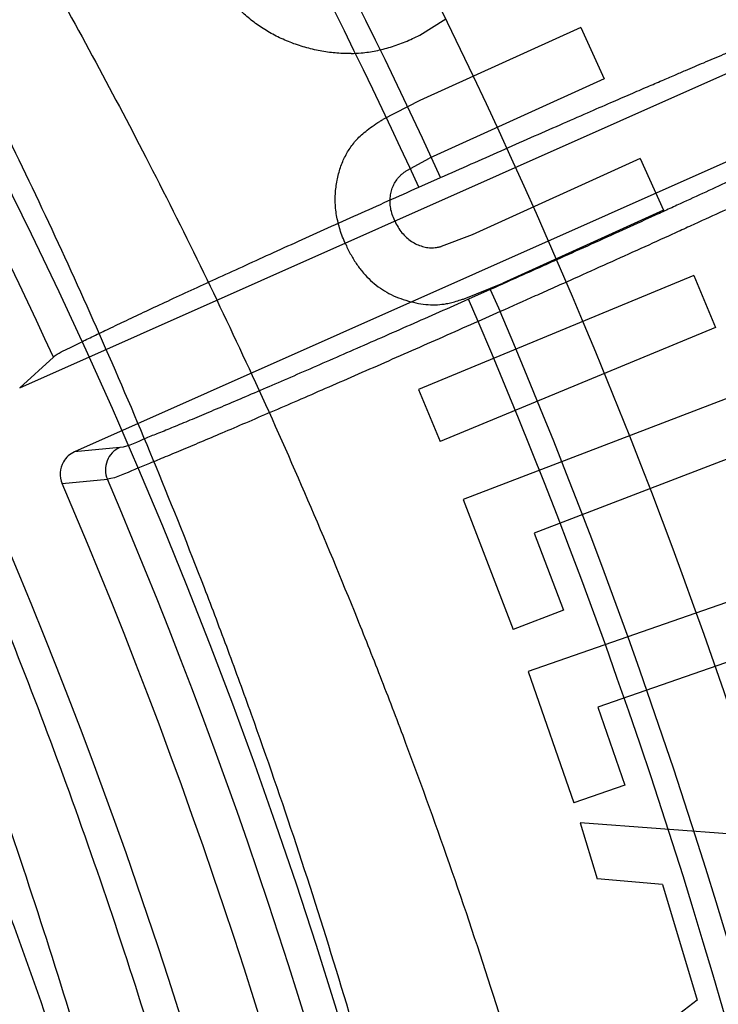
# Model space of a CAD drawing. Header units: millimetres. Extents: x 0 to 297, y 0 to 210.
# Tile 104 of 256: x 147.6602 to 147.7035, y 92.9767 to 93.0378. Entities that reach past the tile are written whole.
import ezdxf

# ---------------------------------------------------------------- set-up
doc = ezdxf.new("R2010")
doc.units = ezdxf.units.MM
doc.header["$LTSCALE"] = 16.335
doc.layers.get('0').update_dxf_attribs({"linetype": 'CONTINUOUS'})
doc.layers.add('01_GLOBAL', color=7, linetype='CONTINUOUS')
doc.layers.add('INTFCLR_144815', color=7, linetype='CONTINUOUS')

msp = doc.modelspace()

# ---------------------------------------------------------------- linework, layer by layer
at = {"color": 7, "linetype": 'Continuous'}
msp.add_circle((148.0808034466, 92.1164639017), 1.9, dxfattribs=at)
at = {"color": 9, "linetype": 'Continuous'}
msp.add_arc((148.0808034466, 92.1164639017), 1.8756493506, 92.9674534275, 177.0325465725, dxfattribs=at)
at = {"layer": '01_GLOBAL', "color": 7, "linetype": 'Continuous'}
msp.add_circle((148.0808034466, 92.1164639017), 1.925, dxfattribs=at)
at = {"layer": 'INTFCLR_144815', "color": 6, "linetype": 'Continuous'}
for p, q in [((147.6602058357, 93.0149311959), (147.7120899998, 93.0380315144)), ((147.6849868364, 93.0367956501), (147.686596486, 93.037814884)), ((147.694963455, 93.0372699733), (147.6849981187, 93.0327510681)), ((147.694963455, 93.0372699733), (147.6964103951, 93.0340792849)), ((147.6964103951, 93.0340792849), (147.6855917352, 93.0291745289)), ((147.7127412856, 93.0328483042), (147.663597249, 93.01096796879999)), ((147.6849981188, 93.0327510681), (147.6827048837, 93.0315695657)), ((147.6841824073, 93.0284121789), (147.6855917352, 93.029174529)), ((147.6986475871, 93.02914484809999), (147.6882296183, 93.02442188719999)), ((147.6986475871, 93.02914484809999), (147.7000945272, 93.02595415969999)), ((147.6849274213, 93.0273709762), (147.6862827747, 93.0279744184)), ((147.7000945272, 93.02595415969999), (147.690129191, 93.0214352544)), ((147.6882296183, 93.02442188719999), (147.6863197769, 93.023698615)), ((147.7019695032, 93.02190662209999), (147.6849141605, 93.0148388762)), ((147.7019695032, 93.02190662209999), (147.7033051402, 93.01868625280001)), ((147.6877410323, 93.0204612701), (147.690129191, 93.0214352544)), ((147.7033051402, 93.01868625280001), (147.6862497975, 93.01161850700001)), ((147.662290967, 93.0168399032), (147.6602058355, 93.014931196)), ((147.6849141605, 93.0148388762), (147.6862497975, 93.01161850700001)), ((147.7049049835, 93.01462614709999), (147.687678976, 93.00801474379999)), ((147.7061664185, 93.01134641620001), (147.6920682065, 93.0059366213)), ((147.687678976, 93.00801474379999), (147.6907732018, 92.9999564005)), ((147.6920680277, 93.0059370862), (147.6939008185, 93.00115847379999)), ((147.709102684, 93.0034115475), (147.6917060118, 92.99735665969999)), ((147.6939008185, 93.00115847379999), (147.6907732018, 92.9999564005)), ((147.7102526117, 93.00010272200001), (147.6960134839, 92.9951453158)), ((147.6917060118, 92.99735665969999), (147.6945368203, 92.9892204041)), ((147.6960134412, 92.9951454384), (147.6976941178, 92.9903185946)), ((147.6976941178, 92.9903185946), (147.6945368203, 92.9892204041)), ((147.6949351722, 92.9879875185), (147.6959777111, 92.98451486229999)), ((147.7145356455, 92.98648863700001), (147.6949351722, 92.9879875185)), ((147.7000254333, 92.98416611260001), (147.6959777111, 92.98451486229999)), ((147.7000254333, 92.98416611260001), (147.7021772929, 92.97700190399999)), ((147.7021772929, 92.97700190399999), (147.6989717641, 92.9745421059))]:
    msp.add_line(p, q, dxfattribs=at)
at = {"layer": 'INTFCLR_144815', "color": 9, "linetype": 'Continuous'}
for p, q in [((147.6893540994, 93.02103079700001), (147.6879986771, 93.0204273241)), ((147.6893540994, 93.02103079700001), (147.6899641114, 93.0196606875)), ((147.6886086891, 93.0190572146), (147.6879986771, 93.0204273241)), ((147.6899641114, 93.0196606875), (147.6886086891, 93.0190572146)), ((147.6664045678, 93.01123852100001), (147.663597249, 93.0109679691)), ((147.6628287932, 93.0090046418), (147.6656374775, 93.00927898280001))]:
    msp.add_line(p, q, dxfattribs=at)
at = {"layer": 'INTFCLR_144815', "color": 6, "linetype": 'Continuous'}
msp.add_circle((147.3556636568, 92.8766036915), 0.3190566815, dxfattribs=at)
for radius, start, end in [(0.4398395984, 313.9937911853, 154.5150993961), (0.3391361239, 316.9838592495, 43.0161407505), (0.3344853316, 339.6819480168, 23.3180519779)]:
    msp.add_arc((147.3556636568, 92.8766036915), radius, start, end, dxfattribs=at)
at = {"layer": 'INTFCLR_144815', "color": 9, "linetype": 'Continuous'}
for centre, radius, start, end in [((147.3556654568, 92.8766045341), 0.3681088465, 16.8926739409, 54.09645665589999), ((147.3556636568, 92.8766036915), 0.4212676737, 323.9261481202, 36.0738518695), ((147.3556636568, 92.87660369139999), 0.3298406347, 314.0862202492, 45.9137797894), ((147.3556636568, 92.8766036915), 0.3198467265, 314.0319604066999, 45.9680396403), ((147.3556636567, 92.87660369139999), 0.3636235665, 24.6002115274, 38.16750630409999), ((147.3556636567, 92.87660369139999), 0.3621400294, 24.6026704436, 38.1640956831), ((147.3556636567, 92.87660369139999), 0.337174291, 24.5770200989, 38.17193960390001), ((147.3556636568, 92.8766036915), 0.3636235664, 339.8324937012, 23.1675062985), ((147.3556636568, 92.8766036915), 0.3621400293, 339.8359043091, 23.1640956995), ((147.3556636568, 92.8766036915), 0.3371742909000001, 339.8280604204, 23.1719395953)]:
    msp.add_arc(centre, radius, start, end, dxfattribs=at)
at = {"layer": 'INTFCLR_144815', "color": 6, "linetype": 'Continuous'}
for points, knots in [([(147.5784687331, 92.65410377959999), (147.5781248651, 92.65411009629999), (147.5784667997, 92.6553861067), (147.5789335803, 92.6559818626), (147.5794381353, 92.656793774), (147.5799269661, 92.65749477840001), (147.5805020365, 92.6583039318), (147.581162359, 92.6592026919), (147.5819099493, 92.66020143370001), (147.5827456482, 92.66130133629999), (147.5836709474, 92.66250732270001), (147.5846879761, 92.6638247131), (147.5857985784, 92.6652591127), (147.5870029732, 92.6668144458), (147.5882990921, 92.66849222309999), (147.5896836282, 92.6702928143), (147.5911548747, 92.6722190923), (147.5927145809, 92.6742789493), (147.5943650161, 92.6764816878), (147.596103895, 92.67883130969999), (147.5979255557, 92.6813277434), (147.599823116, 92.6839695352), (147.6017910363, 92.68675738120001), (147.6038223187, 92.689690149), (147.6059091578, 92.6927656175), (147.6080430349, 92.6959804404), (147.610214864, 92.6993301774), (147.6124151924, 92.7028094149), (147.6146343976, 92.70641190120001), (147.6168628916, 92.71013072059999), (147.6190913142, 92.71395848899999), (147.6213106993, 92.7178875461), (147.6235126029, 92.7219101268), (147.6256891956, 92.72601851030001), (147.6278333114, 92.73020512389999), (147.6299384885, 92.73446266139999), (147.631998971, 92.73878415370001), (147.6340096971, 92.7431630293), (147.635966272, 92.7475931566), (147.6378649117, 92.7520688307), (147.6397023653, 92.75658470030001), (147.6414762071, 92.7611366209), (147.6431808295, 92.76571122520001), (147.6448144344, 92.7703031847), (147.6463777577, 92.7749136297), (147.6478725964, 92.77954824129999), (147.6492992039, 92.7842086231), (147.6506556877, 92.7888890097), (147.651941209, 92.79358669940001), (147.653154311, 92.79829575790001), (147.6542942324, 92.8030117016), (147.6553612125, 92.8077336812), (147.656355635, 92.81246156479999), (147.6572778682, 92.8171953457), (147.6581281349, 92.82193449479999), (147.6589065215, 92.8266777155), (147.6596131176, 92.831423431), (147.6602481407, 92.8361706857), (147.6608118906, 92.84091921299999), (147.6613046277, 92.8456686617), (147.6617265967, 92.8504187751), (147.6620780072, 92.8551692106), (147.6623590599, 92.8599199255), (147.662569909, 92.86467073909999), (147.6627106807, 92.8694216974), (147.6627814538, 92.87417265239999), (147.6627822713, 92.87892366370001), (147.6627131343, 92.88367460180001), (147.6625740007, 92.8884255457), (147.6623647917, 92.8931763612), (147.6620853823, 92.8979270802), (147.6617356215, 92.9026774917), (147.6613153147, 92.90742751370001), (147.6608242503, 92.91217686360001), (147.6602621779, 92.9169253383), (147.6596288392, 92.921672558), (147.6589239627, 92.9264180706), (147.6581472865, 92.93116125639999), (147.6572985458, 92.9359014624), (147.6563774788, 92.9406379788), (147.6553839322, 92.9453695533), (147.654317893, 92.950094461), (147.6531794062, 92.9548110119), (147.6519684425, 92.9595180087), (147.6506848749, 92.96421469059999), (147.6493287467, 92.9688997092), (147.6479004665, 92.97357066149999), (147.6464007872, 92.97822446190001), (147.6448306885, 92.98285783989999), (147.6431912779, 92.987467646), (147.6414839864, 92.9920503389), (147.6397106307, 92.9966019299), (147.6378734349, 93.00111803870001), (147.6359750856, 93.0055938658), (147.6340187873, 93.01002417), (147.6320083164, 93.01440325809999), (147.6299480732, 93.0187249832), (147.6278431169, 93.02298277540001), (147.6256991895, 93.02716968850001), (147.623522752, 93.0312784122), (147.6213209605, 93.0353013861), (147.6191016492, 93.0392308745), (147.6168732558, 93.0430591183), (147.6146447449, 93.04677845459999), (147.6124254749, 93.0503814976), (147.6102250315, 93.0538613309), (147.6080530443, 93.0572116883), (147.6059189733, 93.0604271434), (147.6038319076, 93.0635032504), (147.6018003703, 93.06643665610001), (147.5998321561, 93.0692251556), (147.5979341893, 93.0718677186), (147.5961124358, 93.07436445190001), (147.5943718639, 93.076716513), (147.5927164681, 93.07892596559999), (147.5911492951, 93.0809956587), (147.5896725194, 93.0829290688), (147.5882875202, 93.0847301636), (147.5869950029, 93.086403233), (147.5857951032, 93.08795275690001), (147.5846874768, 93.08938331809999), (147.5836714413, 93.09069941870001), (147.5827460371, 93.0919055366), (147.5819101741, 93.0930056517), (147.5811625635, 93.0940044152), (147.5805021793, 93.0949032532), (147.57992705, 93.09571248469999), (147.5794381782, 93.0964135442), (147.5789336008, 93.0972254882), (147.5784668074, 93.0978212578), (147.578124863, 93.0990972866), (147.5784687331, 93.0991036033)], [0, 0, 0, 0, 0.0021236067, 0.0044659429, 0.005996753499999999, 0.007775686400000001, 0.0098091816, 0.0121043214, 0.0146687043, 0.0175100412, 0.0206343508, 0.0240542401, 0.0277864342, 0.0318356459, 0.0362005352, 0.040877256, 0.0458603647, 0.0511668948, 0.0568307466, 0.06285557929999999, 0.0692156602, 0.07591263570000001, 0.0829392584, 0.09028590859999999, 0.0979403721, 0.1058876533, 0.114110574, 0.1225900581, 0.1313055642, 0.140235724, 0.1493588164, 0.1586532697, 0.1680981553, 0.1776734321, 0.1873601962, 0.1971407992, 0.2069991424, 0.2169205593, 0.2268918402, 0.236901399, 0.2469387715, 0.256994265, 0.2670652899, 0.2770813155, 0.2870874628, 0.2971238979, 0.3071487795, 0.3171804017, 0.3272115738, 0.3372204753, 0.347205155, 0.3571681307, 0.3671107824, 0.3770356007, 0.3869457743, 0.396839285, 0.4067137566, 0.4165706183, 0.4264117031, 0.436238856, 0.4460529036, 0.4558561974, 0.465649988, 0.4754369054, 0.4852183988, 0.4949970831, 0.5047743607, 0.514552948, 0.5243342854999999, 0.5341210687, 0.5439147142, 0.5537177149, 0.5635313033, 0.5733577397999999, 0.5831983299, 0.5930548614, 0.6029285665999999, 0.6128203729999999, 0.6227310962, 0.6326618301, 0.642613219, 0.6525827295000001, 0.6625684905, 0.6725713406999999, 0.6825918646, 0.692631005, 0.7026858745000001, 0.7127502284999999, 0.7228203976, 0.7328919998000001, 0.7429592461, 0.7530154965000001, 0.7630529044, 0.7730624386, 0.783033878, 0.7929554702, 0.8028140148, 0.8125949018, 0.8222819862, 0.8318577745, 0.8413032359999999, 0.8505983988, 0.8597223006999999, 0.868653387, 0.8773699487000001, 0.8858505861, 0.894074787, 0.9020233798, 0.9096791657, 0.9170272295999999, 0.9240552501, 0.9307537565, 0.9371162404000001, 0.9431389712, 0.9488208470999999, 0.9541629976, 0.959168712, 0.963842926, 0.9681919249, 0.9722229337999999, 0.9759438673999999, 0.9793632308, 0.9824892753, 0.9853304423, 0.9878949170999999, 0.9901903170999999, 0.992224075, 0.994003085, 0.9955339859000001, 0.9978763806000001, 1, 1, 1, 1]), ([(147.5857237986, 93.0916036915), (147.5853758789, 93.0916036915), (147.5856994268, 93.09031299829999), (147.5861425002, 93.0896962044), (147.5866231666, 93.08886737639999), (147.5870888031, 93.0881506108), (147.587636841, 93.0873240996), (147.5882660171, 93.08640637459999), (147.5889780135, 93.08538740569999), (147.5897734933, 93.08426604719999), (147.590653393, 93.08303795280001), (147.5916183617, 93.0816995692), (147.592668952, 93.0802468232), (147.5938053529, 93.07867577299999), (147.5950274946, 93.076982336), (147.5963347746, 93.0751626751), (147.5977261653, 93.0732130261), (147.5991999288, 93.0711300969), (147.6007536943, 93.06891097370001), (147.6023842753, 93.0665534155), (147.6040876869, 93.06405588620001), (147.605859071, 93.0614177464), (147.6076927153, 93.05863933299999), (147.6095821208, 93.05572198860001), (147.6115200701, 93.0526681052), (147.6134987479, 93.04948109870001), (147.6155098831, 93.0461653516), (147.6175449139, 93.0427261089), (147.6195951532, 93.0391693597), (147.6216519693, 93.0355016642), (147.6237069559, 93.0317299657), (147.6257520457, 93.0278614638), (147.6277796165, 93.02390347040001), (147.6297825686, 93.0198632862), (147.6317543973, 93.01574804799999), (147.633689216, 93.01156464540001), (147.635581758, 93.0073196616), (147.6374273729, 93.0030193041), (147.6392219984, 92.99866937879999), (147.6409621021, 92.9942753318), (147.6426447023, 92.9898420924), (147.6442672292, 92.9853743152), (147.6458276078, 92.98087605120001), (147.6473240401, 92.9763512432), (147.6487551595, 92.9718031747), (147.6501197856, 92.9672351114), (147.6514170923, 92.9626496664), (147.6526463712, 92.958049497), (147.6538071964, 92.9534366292), (147.6548992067, 92.948813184), (147.6559222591, 92.944180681), (147.6568762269, 92.9395408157), (147.6577611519, 92.9348946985), (147.6585770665, 92.9302436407), (147.6593241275, 92.92558837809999), (147.6600024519, 92.92092994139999), (147.6606122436, 92.91626881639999), (147.6611536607, 92.9116057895), (147.6616269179, 92.90694109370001), (147.662032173, 92.9022753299), (147.6623696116, 92.897608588), (147.6626393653, 92.8929413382), (147.6628415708, 92.8882735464), (147.6629763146, 92.88360558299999), (147.6630436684, 92.8789373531), (147.6630436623, 92.8742691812), (147.6629762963, 92.8696009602), (147.6628415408, 92.8649330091), (147.662639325, 92.8602652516), (147.6623695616, 92.85559802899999), (147.6620321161, 92.85093134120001), (147.6616268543, 92.84626561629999), (147.6611535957, 92.84160099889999), (147.6606121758, 92.8369380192), (147.6600023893, 92.8322769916), (147.659324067, 92.8276186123), (147.6585770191, 92.82296346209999), (147.6577611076, 92.8183124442), (147.6568762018, 92.81366644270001), (147.6559222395, 92.80902661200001), (147.6548992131, 92.8043942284), (147.6538072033, 92.79977078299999), (147.6526464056, 92.79515801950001), (147.6514171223, 92.79055782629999), (147.6501198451, 92.7859724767), (147.6487552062, 92.7814043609), (147.6473241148, 92.7768563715), (147.6458276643, 92.77233149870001), (147.6442673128, 92.76783330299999), (147.6426447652, 92.76336546), (147.6409621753, 92.7589322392), (147.6392220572, 92.7545381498), (147.6374274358, 92.7501882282), (147.6355818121, 92.7458878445), (147.6336892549, 92.7416428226), (147.6317544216, 92.73745938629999), (147.6297825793, 92.7333441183), (147.6277796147, 92.7293039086), (147.6257520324, 92.7253458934), (147.6237069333, 92.7214773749), (147.6216519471, 92.71770567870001), (147.6195951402, 92.7140380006), (147.6175449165, 92.7104812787), (147.6155099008, 92.70704206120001), (147.613498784, 92.7037263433), (147.6115201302, 92.7005393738), (147.6095822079, 92.69748553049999), (147.6076928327, 92.6945682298), (147.6058592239, 92.6917898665), (147.6040878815, 92.68915178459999), (147.6023844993, 92.6866542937), (147.6007539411, 92.684296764), (147.5992001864, 92.68207765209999), (147.5977264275, 92.6799947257), (147.5963350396, 92.67804507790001), (147.5950277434, 92.6762253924), (147.5938055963, 92.6745319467), (147.5926691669, 92.6729608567), (147.5916185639, 92.67150809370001), (147.5906535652, 92.67016966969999), (147.5897736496, 92.6689415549), (147.5889781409, 92.6678201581), (147.5882661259, 92.6668011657), (147.5876369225, 92.6658834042), (147.5870888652, 92.6650568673), (147.5866232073, 92.664340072), (147.5861425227, 92.6635112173), (147.585699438, 92.66289440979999), (147.5853758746, 92.66160369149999), (147.5857237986, 92.66160369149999)], [0, 0, 0, 0, 0.0022415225, 0.0046949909, 0.0062948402, 0.0081515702, 0.0102713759, 0.0126610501, 0.0153273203, 0.0182777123, 0.0215194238, 0.0250604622, 0.0289080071, 0.0330699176, 0.0375525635, 0.0423627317, 0.0475050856, 0.0529841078, 0.05880161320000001, 0.0649581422, 0.07145189, 0.07827835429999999, 0.08543053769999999, 0.0928988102, 0.1006709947, 0.1087324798, 0.1170666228, 0.1256550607, 0.1344781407, 0.1435153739, 0.1527460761, 0.1621498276, 0.1717063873, 0.1813963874, 0.1912015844, 0.2011049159, 0.2110906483, 0.2211444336, 0.2312534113, 0.241406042, 0.2515916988, 0.2618021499, 0.2720286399, 0.2822654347, 0.2925056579, 0.3027455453, 0.312979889, 0.3232065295, 0.3334216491, 0.3436244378, 0.3538122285, 0.3639852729, 0.3741416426, 0.3842825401, 0.3944068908, 0.4045165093, 0.4146106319, 0.4246916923, 0.4347594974, 0.444816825, 0.4548636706, 0.4649030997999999, 0.474935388, 0.4849637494, 0.494988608, 0.5050132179, 0.5150380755, 0.5250663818, 0.5350986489, 0.5451379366, 0.5551847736, 0.565241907, 0.5753096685, 0.5853904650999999, 0.5954845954, 0.6055938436, 0.615718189, 0.6258587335, 0.636015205, 0.6461877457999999, 0.6563757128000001, 0.6665780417, 0.6767934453, 0.6870195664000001, 0.6972543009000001, 0.7074936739, 0.7177343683, 0.7279706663, 0.7381976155, 0.7484076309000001, 0.7585937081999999, 0.7687462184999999, 0.7788551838, 0.7889090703, 0.7988948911, 0.808798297, 0.8186035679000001, 0.82829363, 0.8378502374, 0.8472540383, 0.8564847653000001, 0.8655219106, 0.8743449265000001, 0.8829333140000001, 0.8912673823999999, 0.8993287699, 0.9071008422, 0.9145690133, 0.9217210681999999, 0.9285473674, 0.9350409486, 0.9411974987, 0.9470149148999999, 0.9524939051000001, 0.9576363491, 0.9624464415, 0.9669292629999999, 0.9710911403, 0.9749388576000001, 0.9784798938, 0.9817217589, 0.9846721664, 0.9873385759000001, 0.9897282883, 0.9918482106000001, 0.9937049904, 0.9953049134, 0.9977584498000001, 1, 1, 1, 1]), ([(147.6636860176, 92.87660369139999), (147.6636860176, 92.8782804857), (147.6636600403, 92.8816344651), (147.6635431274, 92.88666501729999), (147.6633482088, 92.89169513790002), (147.6630751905, 92.89672457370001), (147.6627239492, 92.9017529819), (147.6622943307, 92.9067800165), (147.6617861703, 92.9118051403), (147.6611992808, 92.9168278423), (147.6605334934, 92.9218473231), (147.6597886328, 92.9268628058), (147.6589645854, 92.93187312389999), (147.6580612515, 92.9368771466), (147.6570786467, 92.9418732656), (147.6560168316, 92.9468598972), (147.654876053, 92.95183488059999), (147.6536566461, 92.9567960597), (147.6523592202, 92.9617406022), (147.6509845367, 92.96666563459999), (147.6495337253, 92.97156755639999), (147.6480081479, 92.97644266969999), (147.6464096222, 92.98128656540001), (147.6447403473, 92.9860945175), (147.6430030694, 92.99086114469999), (147.6412010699, 92.9955806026), (147.6393382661, 93.0002464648), (147.6374192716, 93.00485172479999), (147.6354494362, 93.00938884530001), (147.633434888, 93.01384978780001), (147.6313825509, 93.0182260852), (147.629300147, 93.02250892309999), (147.6271961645, 93.0266892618), (147.6250797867, 93.0307579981), (147.6229607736, 93.03470617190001), (147.6208493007, 93.03852519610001), (147.6187557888, 93.0422070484), (147.6166906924, 93.04574449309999), (147.6146642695, 93.0491312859), (147.612686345, 93.0523623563), (147.6107660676, 93.0554339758), (147.6089118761, 93.0583435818), (147.6071314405, 93.06108967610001), (147.6054316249, 93.0636717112), (147.6038179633, 93.06609072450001), (147.6022945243, 93.06834936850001), (147.6008639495, 93.0704517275), (147.599527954, 93.0724025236), (147.5982875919, 93.07420671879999), (147.5971433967, 93.07586935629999), (147.5960957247, 93.0773950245), (147.5951440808, 93.07878911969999), (147.594289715, 93.08005332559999), (147.5935275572, 93.0811998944), (147.5928718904, 93.0822063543), (147.5921312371, 93.08338835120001), (147.5915370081, 93.0843794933), (147.5904287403, 93.08650095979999), (147.5910646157, 93.0865120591)], [0, 0, 0, 0, 0.0222607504, 0.0445259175, 0.0667999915, 0.0890869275, 0.1113912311, 0.1337160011, 0.1560653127, 0.1784412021, 0.2008472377, 0.2232837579, 0.2457532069, 0.2682540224, 0.2907870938, 0.3133484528, 0.3359368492, 0.3585452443, 0.3811695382, 0.4037989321, 0.4264253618, 0.449034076, 0.4716120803, 0.4941403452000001, 0.5165983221, 0.5389621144, 0.56120409, 0.583292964, 0.605193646, 0.6268674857, 0.6482720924, 0.6693618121, 0.6900881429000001, 0.7104002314, 0.7302460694, 0.7495737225, 0.7683324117, 0.7864733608, 0.8039516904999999, 0.8207275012, 0.8367665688, 0.8520421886, 0.8665309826, 0.8802146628, 0.8930816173, 0.9051346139, 0.9163830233, 0.9268408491, 0.9365240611, 0.9454496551, 0.95363472, 0.9610964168, 0.9678511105, 0.9739142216, 0.9793007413, 0.9840264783, 0.9915569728, 1, 1, 1, 1]), ([(147.6784438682, 92.8766036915), (147.6784438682, 92.87979092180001), (147.6783441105, 92.88616878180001), (147.6778959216, 92.8957324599), (147.6771473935, 92.90529317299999), (147.6760969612, 92.9148483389), (147.6747420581, 92.9243943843), (147.673080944, 92.9339256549), (147.6711107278, 92.9434335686), (147.6688305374, 92.95290712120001), (147.6662395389, 92.9623313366), (147.6633404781, 92.97168751), (147.6601376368, 92.9809511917), (147.6566415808, 92.99009304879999), (147.6528667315, 92.9990760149), (147.6488373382, 93.00785824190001), (147.644584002, 93.0163887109), (147.6401506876, 93.0246114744), (147.6355911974, 93.0324652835), (147.6309694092, 93.0398874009), (147.6263583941, 93.0468189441), (147.6218346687, 93.0532073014), (147.6174746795, 93.05901366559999), (147.6133454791, 93.06421341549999), (147.6095065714, 93.06880252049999), (147.6059986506, 93.07278918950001), (147.6028503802, 93.0761974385), (147.6000765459, 93.0790546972), (147.5976814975, 93.08140269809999), (147.5956644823, 93.08325365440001), (147.5940163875, 93.084698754), (147.5925791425, 93.08573158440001), (147.5916296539, 93.0865219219), (147.5910646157, 93.0865120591)], [0, 0, 0, 0, 0.0408499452, 0.0817377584, 0.1226908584, 0.1637418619, 0.2049215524, 0.2462459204, 0.2877224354, 0.329349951, 0.3711123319, 0.4129705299, 0.4548685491, 0.4967167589, 0.5383929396, 0.579731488, 0.6205367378, 0.6605415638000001, 0.6994421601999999, 0.7369113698, 0.7725873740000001, 0.8061275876, 0.8372253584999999, 0.8656390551, 0.8912193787, 0.9139002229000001, 0.9336943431, 0.9506758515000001, 0.9649483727, 0.9766362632, 0.9858655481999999, 0.9927569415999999, 1, 1, 1, 1]), ([(147.6807354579, 93.0356593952), (147.680636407, 93.0356567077), (147.6802286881, 93.03565271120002), (147.6795067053, 93.0357021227), (147.678571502, 93.0358554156), (147.6776410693, 93.0360984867), (147.6767377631, 93.0364257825), (147.675883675, 93.03683122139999), (147.6750892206, 93.0373104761), (147.6743586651, 93.03786741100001), (147.6736876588, 93.0384939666), (147.6730749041, 93.0391916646), (147.672526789, 93.03996631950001), (147.6722176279, 93.0405260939), (147.6720608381, 93.04080998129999)], [0, 0, 0, 0, 0.0279432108, 0.1149832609, 0.2037022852, 0.2949121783, 0.3858421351, 0.4743139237, 0.5611811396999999, 0.647067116, 0.7329580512, 0.8197236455, 0.9085735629, 1, 1, 1, 1]), ([(147.6862827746, 93.0279744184), (147.6869097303, 93.02825355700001), (147.6881563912, 93.0288075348), (147.6900183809, 93.0296317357), (147.6918582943, 93.0304429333), (147.6936444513, 93.0312271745), (147.6952983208, 93.0319502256), (147.6967551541, 93.03258445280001), (147.6979946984, 93.03312194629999), (147.6990523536, 93.0335788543), (147.6999619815, 93.0339704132), (147.7007478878, 93.0343075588), (147.7016076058, 93.0346751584), (147.7026158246, 93.0351043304), (147.7036251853, 93.03553094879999), (147.7044998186, 93.0358979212), (147.7052152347, 93.0361959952), (147.7059600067, 93.03650417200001), (147.7067166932, 93.03681160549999), (147.7074496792, 93.037111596), (147.7082945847, 93.03741933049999), (147.7088762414, 93.0377150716), (147.7092629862, 93.03775319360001)], [0, 0, 0, 0, 0.08242212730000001, 0.1638387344, 0.2445502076, 0.3239160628, 0.3981194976, 0.4613297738, 0.5147404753, 0.5603798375, 0.5996984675, 0.6336767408, 0.6630843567, 0.7119917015, 0.7652757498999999, 0.7946902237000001, 0.8259040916, 0.8583580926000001, 0.8914797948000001, 0.9240364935, 0.9533274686, 1, 1, 1, 1]), ([(147.680735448, 93.035659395), (147.6809433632, 93.035665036), (147.6814593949, 93.03569782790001), (147.6822822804, 93.03581004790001), (147.683195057, 93.03604689), (147.6841050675, 93.03636653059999), (147.6846900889, 93.03665123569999), (147.6849868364, 93.0367956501)], [0, 0, 0, 0, 0.1405830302, 0.3491607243, 0.5604605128, 0.7770470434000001, 1, 1, 1, 1]), ([(147.6804013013, 93.0238319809), (147.68033669, 93.02398221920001), (147.6802093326, 93.0242783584), (147.6800472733, 93.02472803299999), (147.6799271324, 93.0251781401), (147.6798322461, 93.02562360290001), (147.6797728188, 93.0260663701), (147.6797465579, 93.02650534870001), (147.6797535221, 93.0269420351), (147.6797960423, 93.02737304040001), (147.6798609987, 93.0277947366), (147.679955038, 93.0281994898), (147.6800685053, 93.0285872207), (147.6802107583, 93.02895476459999), (147.6803743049, 93.0293063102), (147.6805625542, 93.02963904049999), (147.6807766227, 93.0299536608), (147.6810172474, 93.03025608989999), (147.6813034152, 93.030553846), (147.6816508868, 93.0308472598), (147.6820566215, 93.0311509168), (147.6824148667, 93.0313923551), (147.6826390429, 93.0315300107), (147.6827048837, 93.0315695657)], [0, 0, 0, 0, 0.0547665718, 0.1079520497, 0.1598974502, 0.2106654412, 0.2603956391, 0.3093540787, 0.3578195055, 0.4064915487, 0.454292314, 0.500609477, 0.5455564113, 0.5894764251, 0.6324628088, 0.6753072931, 0.7173515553, 0.7597836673, 0.8046006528, 0.8554091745, 0.9119025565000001, 0.9742780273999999, 1, 1, 1, 1]), ([(147.6834361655, 93.02529005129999), (147.6833820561, 93.02541993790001), (147.6832769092, 93.02567233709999), (147.6831800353, 93.0260594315), (147.6831407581, 93.02643704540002), (147.6831609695, 93.02680046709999), (147.6832254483, 93.02714903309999), (147.6833457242, 93.0274725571), (147.6835106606, 93.0277715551), (147.6836908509, 93.0279960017), (147.6838631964, 93.02817071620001), (147.6840181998, 93.0282937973), (147.6841283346, 93.02837422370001), (147.6841824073, 93.0284121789)], [0, 0, 0, 0, 0.1197690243, 0.2327385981, 0.3386455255, 0.442053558, 0.5418769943, 0.6395638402, 0.7348567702, 0.8316298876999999, 0.8837909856, 0.9437009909, 1, 1, 1, 1]), ([(147.662290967, 93.0168399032), (147.6625767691, 93.0171015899), (147.6631887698, 93.0173368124), (147.6640106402, 93.0177736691), (147.6648218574, 93.0181639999), (147.6657693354, 93.018622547), (147.6668566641, 93.0191386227), (147.6680749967, 93.0197120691), (147.6694114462, 93.0203354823), (147.6708543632, 93.02100387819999), (147.6723942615, 93.02171276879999), (147.674024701, 93.0224592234), (147.6757313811, 93.0232366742), (147.6774978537, 93.0240376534), (147.6793078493, 93.0248548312), (147.6811533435, 93.0256846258), (147.6830298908, 93.0265250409), (147.6842916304, 93.0270879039), (147.6849274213, 93.0273709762)], [0, 0, 0, 0, 0.0465541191, 0.0763285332, 0.1123717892, 0.1545293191, 0.2028451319, 0.2569462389, 0.3163051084, 0.3800089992, 0.4479896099, 0.5199649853, 0.5954373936, 0.6732964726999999, 0.7529810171, 0.83401945, 0.9163894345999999, 1, 1, 1, 1]), ([(147.6834361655, 93.02529005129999), (147.6835018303, 93.0251568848), (147.6836299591, 93.024897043), (147.6838778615, 93.0245509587), (147.6841574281, 93.0242514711), (147.6844744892, 93.02401344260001), (147.6848046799, 93.0238220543), (147.6851477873, 93.0236947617), (147.6854939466, 93.0236220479), (147.6857919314, 93.0236097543), (147.6860452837, 93.02364307), (147.6862038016, 93.0236710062), (147.6862985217, 93.0236933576), (147.6863197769, 93.023698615)], [0, 0, 0, 0, 0.1237830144, 0.2415321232, 0.3540067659, 0.4644922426, 0.5713029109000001, 0.6716071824, 0.7686045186, 0.8657117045, 0.9187338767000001, 0.9817181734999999, 1, 1, 1, 1]), ([(147.6804013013, 93.0238319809), (147.680507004, 93.02360951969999), (147.6807121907, 93.02317768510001), (147.6810846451, 93.0225842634), (147.6814870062, 93.0220550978), (147.6819291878, 93.0215920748), (147.6824135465, 93.0211951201), (147.682940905, 93.0208545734), (147.6835138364, 93.0205728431), (147.6841217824, 93.0203532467), (147.6847397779, 93.02019665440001), (147.6853472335, 93.0200995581), (147.685934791, 93.0200781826), (147.686418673, 93.0201121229), (147.6868181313, 93.02018931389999), (147.6871613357, 93.02027550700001), (147.687472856, 93.0203729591), (147.6876715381, 93.0204379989), (147.6877410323, 93.0204612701)], [0, 0, 0, 0, 0.0825088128, 0.1601634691, 0.2343808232, 0.3050485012, 0.3742711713, 0.44384679, 0.5150463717, 0.5878372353, 0.6601364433, 0.7285058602, 0.7936449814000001, 0.8568596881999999, 0.890605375, 0.9299221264, 0.9754314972, 1, 1, 1, 1]), ([(147.6886086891, 93.0190572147), (147.6879615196, 93.0187697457), (147.6866677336, 93.0181962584), (147.6847346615, 93.0173426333), (147.6828254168, 93.0165026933), (147.6809625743, 93.0156863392), (147.679162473, 93.0149010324), (147.6774355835, 93.0141511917), (147.6757881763, 93.0134393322), (147.6742305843, 93.01276993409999), (147.6727770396, 93.0121490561), (147.6714383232, 93.01158183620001), (147.670222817, 93.011070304), (147.6691353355, 93.0106204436), (147.6681871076, 93.0102243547), (147.6670387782, 93.0097912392), (147.6662329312, 93.0093476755), (147.6656374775, 93.00927898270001)], [0, 0, 0, 0, 0.0850793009, 0.1700271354, 0.2538838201, 0.3356804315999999, 0.4143844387, 0.489840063, 0.5618710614, 0.6299984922, 0.6935260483, 0.7517685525, 0.8046844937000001, 0.8519493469, 0.8932142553, 0.9279852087, 1, 1, 1, 1]), ([(147.663597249, 93.01096796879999), (147.6633164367, 93.01084294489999), (147.662702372, 93.01031231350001), (147.6626506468, 93.0094179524), (147.6628287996, 93.0090046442)], [0, 0, 0, 0, 0.4058146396, 1, 1, 1, 1]), ([(147.6664045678, 93.01123852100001), (147.666058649, 93.0110841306), (147.6654664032, 93.01047598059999), (147.6654885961, 93.00962766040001), (147.6656374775, 93.00927898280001)], [0, 0, 0, 0, 0.4997862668, 1, 1, 1, 1])]:
    msp.add_open_spline(points, degree=3, knots=knots, dxfattribs=at)
at = {"layer": 'INTFCLR_144815', "color": 9, "linetype": 'Continuous'}
for points, knots in [([(147.6003967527, 93.0983297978), (147.6002699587, 93.0982222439), (147.6003543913, 93.0975835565), (147.6007976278, 93.0966849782), (147.6016355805, 93.0951843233), (147.6035026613, 93.09230168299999), (147.6055302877, 93.0893705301), (147.6075204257, 93.0865137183), (147.6091591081, 93.0841641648), (147.612407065, 93.0794932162), (147.6174934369, 93.0720246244), (147.6221738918, 93.0647896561), (147.625472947, 93.05947430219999), (147.6278293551, 93.05560654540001), (147.6320856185, 93.0484104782), (147.63816525, 93.03742805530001), (147.6439951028, 93.02576471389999), (147.6479689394, 93.0170858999), (147.650242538, 93.01187456), (147.6536751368, 93.00373557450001), (147.6585611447, 92.9910420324), (147.6643285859, 92.97333743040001), (147.668442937, 92.9578552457), (147.6709195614, 92.94660942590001), (147.6722257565, 92.9399834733), (147.6740667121, 92.92984796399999), (147.6762781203, 92.91436760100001), (147.6773991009, 92.9004819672), (147.6777474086, 92.8934645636)], [0, 0, 0, 0, 0.0022439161, 0.0070120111, 0.0145616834, 0.0248857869, 0.0536624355, 0.0624935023, 0.07189207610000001, 0.0923184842, 0.1392770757, 0.19383471, 0.2085944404, 0.2237059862, 0.2549574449, 0.3214227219, 0.3930725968, 0.4308712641, 0.4502345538, 0.469804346, 0.5500822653, 0.6337070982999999, 0.7209882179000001, 0.7661541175, 0.7890968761, 0.8121288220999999, 0.9051772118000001, 1, 1, 1, 1]), ([(147.6828247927, 92.8933478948), (147.6824699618, 92.90031727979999), (147.6813310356, 92.9141090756), (147.6790847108, 92.92948083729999), (147.6772117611, 92.9395435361), (147.675886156, 92.94612390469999), (147.6733668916, 92.9572926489), (147.6691859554, 92.97266851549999), (147.6633201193, 92.99024548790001), (147.6583590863, 93.0028452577), (147.6548702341, 93.01092203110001), (147.6525599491, 93.01609584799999), (147.6485202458, 93.0247130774), (147.6425940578, 93.0362910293), (147.6364157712, 93.0471872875), (147.6320916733, 93.05432647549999), (147.6296958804, 93.05816319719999), (147.6263427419, 93.06343873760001), (147.6215825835, 93.07061546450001), (147.6164150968, 93.07802316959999), (147.6131130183, 93.0826539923), (147.6114464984, 93.08498341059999), (147.6094224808, 93.0878151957), (147.6073605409, 93.0907202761), (147.6054587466, 93.0935748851), (147.604605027, 93.0950620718), (147.6041506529, 93.095945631), (147.6040612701, 93.0965819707), (147.6041871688, 93.0966868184)], [0, 0, 0, 0, 0.0945441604, 0.1873460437, 0.2103231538, 0.2332131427, 0.2782846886, 0.3654193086, 0.4489587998, 0.529211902, 0.5487834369, 0.5681546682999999, 0.6059759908, 0.6777110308, 0.7443035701, 0.7756315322, 0.7907861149, 0.80558492, 0.8603198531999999, 0.9074428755, 0.9279435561, 0.9373780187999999, 0.9462430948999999, 0.9751197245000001, 0.985468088, 0.9930239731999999, 0.9977802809, 1, 1, 1, 1]), ([(147.6283543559, 93.0905273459), (147.6294180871, 93.08913319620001), (147.630862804, 93.0872443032), (147.6326975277, 93.08482181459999), (147.6343230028, 93.08266255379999), (147.6374700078, 93.0784334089), (147.6422950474, 93.0717454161), (147.6484337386, 93.0627622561), (147.6537466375, 93.0544509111), (147.6575445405, 93.0481567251), (147.6597868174, 93.04432130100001), (147.6632667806, 93.03823567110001), (147.6684450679, 93.02862941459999), (147.6750329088, 93.01506441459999), (147.6796659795, 93.0043101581), (147.6826394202, 92.9968042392), (147.6846311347, 92.9915904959), (147.6880120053, 92.9822177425), (147.6924099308, 92.9683881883), (147.6969134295, 92.9511349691), (147.69963434, 92.93776458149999), (147.7011659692, 92.9286111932), (147.7021196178, 92.9223648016), (147.7031492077, 92.91448372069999), (147.7039527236, 92.9065478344), (147.7044584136, 92.90016138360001), (147.705075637, 92.8905885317), (147.7054767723, 92.8762444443), (147.7049005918, 92.8571598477), (147.7036423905, 92.8429180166), (147.7024631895, 92.8334756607), (147.7015938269, 92.8272460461), (147.699874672, 92.8165952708), (147.6968444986, 92.80178550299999), (147.692353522, 92.78462890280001), (147.6879646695, 92.7708504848), (147.68482291, 92.7621510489), (147.6833339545, 92.7582213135), (147.6823398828, 92.75564582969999), (147.679626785, 92.7488038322), (147.6750011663, 92.73807492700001), (147.6684267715, 92.7245433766), (147.6627290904, 92.71397508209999), (147.6586779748, 92.7069682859), (147.6564022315, 92.7031575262), (147.6531576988, 92.6978351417), (147.648433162, 92.69044404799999), (147.6422890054, 92.6814532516), (147.6374604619, 92.6747609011), (147.6343122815, 92.6705304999), (147.6326881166, 92.66837311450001), (147.6308572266, 92.66595578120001), (147.6294159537, 92.6640714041), (147.6283544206, 92.66268012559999)], [0, 0, 0, 0, 0.0113523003, 0.0153945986, 0.0196724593, 0.0288485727, 0.04952051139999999, 0.0730548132, 0.0992747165, 0.1133659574, 0.1206417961, 0.1280352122, 0.1587481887, 0.1912667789, 0.2256293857, 0.2345212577, 0.2435306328, 0.2617592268, 0.2990180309, 0.3374305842, 0.3771409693, 0.3872950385, 0.3975091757, 0.4180450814, 0.4387403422, 0.4491382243, 0.4595166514, 0.5008391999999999, 0.5419727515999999, 0.5830556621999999, 0.5933356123, 0.6035730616, 0.6237732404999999, 0.6631691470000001, 0.7013781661, 0.7385292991, 0.7567366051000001, 0.761249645, 0.7657337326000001, 0.7746080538, 0.8088969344, 0.8413373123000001, 0.8719692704, 0.886598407, 0.893729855, 0.9007025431, 0.926950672, 0.9505051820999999, 0.9711896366, 0.9803691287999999, 0.9846421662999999, 0.9886711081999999, 1, 1, 1, 1]), ([(147.695118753, 92.87660372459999), (147.6951187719, 92.8829522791), (147.6949009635, 92.8909306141), (147.6943099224, 92.9005183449), (147.6938191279, 92.90700133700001), (147.6930393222, 92.9150570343), (147.6920399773, 92.92305833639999), (147.6911142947, 92.9294002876), (147.6896281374, 92.93869032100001), (147.6869885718, 92.9522594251), (147.6826181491, 92.9697764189), (147.6783487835, 92.9838230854), (147.6750657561, 92.9933457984), (147.673132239, 92.9986415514), (147.6702476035, 93.0062606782), (147.665753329, 93.01717782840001), (147.6593592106, 93.0309579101), (147.6543306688, 93.0407228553), (147.6509512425, 93.0469095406), (147.6487752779, 93.05080610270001), (147.6450908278, 93.05719920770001), (147.6399357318, 93.06564430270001), (147.633977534, 93.0747771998), (147.629494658, 93.0812879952), (147.6270317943, 93.0847653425), (147.6264141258, 93.0856321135)], [0, 0, 0, 0, 0.08514645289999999, 0.1069705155, 0.1288336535, 0.1723417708, 0.2155033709, 0.2369658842, 0.2582983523, 0.3416830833, 0.4222645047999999, 0.5003369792, 0.5384972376, 0.5573483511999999, 0.5759473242, 0.6477620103, 0.7156277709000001, 0.779635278, 0.7950300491, 0.8101748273, 0.8394913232, 0.8939896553, 0.9428494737, 0.9857252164, 1, 1, 1, 1]), ([(147.7106416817, 93.03093415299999), (147.7104796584, 93.03078648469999), (147.7091352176, 93.0301653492), (147.7074549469, 93.02928624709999), (147.7056849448, 93.0284607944), (147.7048005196, 93.0280458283), (147.7032777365, 93.02733630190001), (147.7016923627, 93.0266048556), (147.7000457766, 93.02585073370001), (147.6988426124, 93.0253012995), (147.6966350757, 93.0242974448), (147.6943875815, 93.02328323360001), (147.6924156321, 93.02239829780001), (147.6910578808, 93.0217903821), (147.6900365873, 93.02133466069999), (147.6893540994, 93.02103079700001)], [0, 0, 0, 0, 0.0280051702, 0.185938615, 0.244871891, 0.2771027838, 0.310775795, 0.4594723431, 0.5001568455, 0.5421363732, 0.6284435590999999, 0.8099563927, 0.8571310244, 0.9045617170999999, 1, 1, 1, 1]), ([(147.7126277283, 93.030155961), (147.7124528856, 93.0300019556), (147.7117511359, 93.0296847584), (147.7103913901, 93.0289657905), (147.7087495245, 93.0282024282), (147.7073478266, 93.02754145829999), (147.7064053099, 93.02710274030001), (147.7047843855, 93.0263504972), (147.7030963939, 93.0255753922), (147.7013436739, 93.02477561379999), (147.700062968, 93.0241928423), (147.6977132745, 93.02312781), (147.6953210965, 93.02205170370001), (147.6932223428, 93.0211124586), (147.6917773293, 93.020467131), (147.6906904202, 93.01998332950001), (147.6899641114, 93.0196606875)], [0, 0, 0, 0, 0.0279811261, 0.09086048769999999, 0.1859092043, 0.2448411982, 0.2770726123, 0.3107474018, 0.4594473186, 0.5001328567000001, 0.5421138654, 0.6284246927, 0.8099462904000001, 0.8571238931, 0.9045571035, 1, 1, 1, 1]), ([(147.6879986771, 93.0204273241), (147.6873951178, 93.02015860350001), (147.6861931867, 93.0196245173), (147.6843998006, 93.01883080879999), (147.6826310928, 93.01805120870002), (147.6808982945, 93.0172906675), (147.6792145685, 93.0165549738), (147.6775924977, 93.01584962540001), (147.6760437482, 93.01517967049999), (147.6745790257, 93.01454978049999), (147.6732086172, 93.01396423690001), (147.6719422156, 93.0134275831), (147.6707891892, 93.0129424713), (147.6697569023, 93.0125160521), (147.6688546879, 93.0121395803), (147.6677544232, 93.0117274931), (147.666979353, 93.01129387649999), (147.6664045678, 93.01123852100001)], [0, 0, 0, 0, 0.0844412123, 0.1681023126, 0.250657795, 0.331485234, 0.4099644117, 0.4855007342, 0.5575547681, 0.6256363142, 0.6892839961, 0.7480231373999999, 0.8014343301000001, 0.849144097, 0.890833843, 0.9261967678, 1, 1, 1, 1])]:
    msp.add_open_spline(points, degree=3, knots=knots, dxfattribs=at)

doc.saveas('drawing.dxf')
